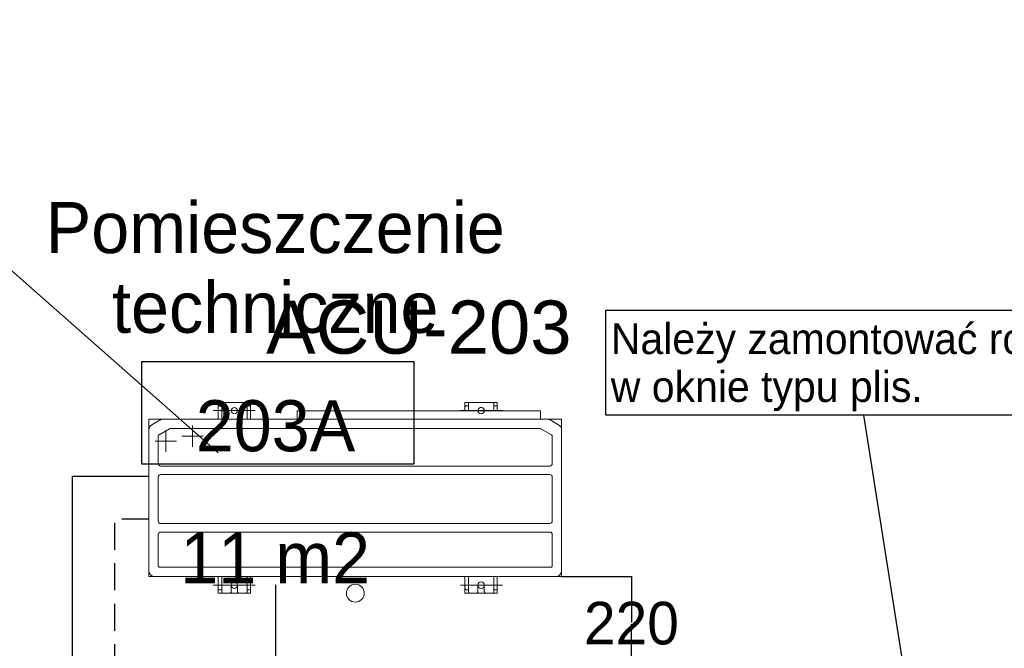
# Model space of a CAD drawing. Header units: centimetres. Extents: x -1062 to 5388, y 1642 to 2943.
# Tile 87 of 90: x 4609 to 4840, y 2780 to 2928. Entities that reach past the tile are written whole.
import ezdxf

# ---------------------------------------------------------------- set-up
doc = ezdxf.new("R2010")
doc.units = ezdxf.units.CM
doc.linetypes.add('HIDDEN', pattern=[9.525, 6.35, -3.175])
doc.layers.add('M-EQPM-NEW', color=220, linetype='Continuous', lineweight=35)
doc.layers.add('M-TEXT-n', color=5, linetype='Continuous', lineweight=9)
doc.layers.add('M-FREON-GAS-NEW', color=240, linetype='HIDDEN', lineweight=25, true_color=0xff003f)
for name, color, linetype in [('M-FREON-LIQUID-NEW', 150, 'Continuous'), ('M-LDR', 5, 'Continuous'), ('M-XREF', 252, 'Continuous'), ('XREF$0$Notatki tekstowe', 8, 'Continuous'), ('XREF$0$Notatki tekstowe-1', 8, 'Continuous'), ('XREF$0$Oznaczenia pomieszczeń', 8, 'Continuous'), ('XREF$0$Oznaczenia pomieszczeń-1', 8, 'Continuous')]:
    doc.layers.add(name, color=color, linetype=linetype)
doc.styles.add('Arial', font='txt', dxfattribs={"height": 147.52994})
doc.styles.add('XREF$0$Arial', font='txt', dxfattribs={"height": 7.2})
doc.styles.add('XREF$0$Arial_1', font='txt', dxfattribs={"height": 12})

# ---------------------------------------------------------------- blocks, each defined once
blk = doc.blocks.new('XREF$0$M_Oznaczenie pomieszczenia - Oznaczenie pomieszczenia z powierzchnią-55349-Aranżacja_01')
at = {"layer": 'XREF$0$Oznaczenia pomieszczeń'}
for p, q in [((-0.8, 0.3), (-0.8, -0.3)), ((-0.8, 0.3), (0.8, 0.3)), ((0.8, 0.3), (0.8, -0.3)), ((-0.8, -0.3), (0.8, -0.3))]:
    blk.add_line(p, q, dxfattribs=at)
blk = doc.blocks.new('XREF')
at = {"layer": 'XREF$0$Notatki tekstowe'}
blk.add_line((-178.1, 2742.21), (-192.69, 2835.03), dxfattribs=at)
at = {"layer": 'XREF$0$Notatki tekstowe', "flags": 128}
blk.add_lwpolyline([(-253.37, 2859.67), (-132, 2859.67), (-132, 2835.03), (-253.37, 2835.03)], close=True, dxfattribs=at)
at = {"layer": 'XREF$0$Oznaczenia pomieszczeń'}
blk.add_line((-330.92, 2663.68), (-330.92, 2795.15), dxfattribs=at)
at = {"layer": 'XREF$0$Oznaczenia pomieszczeń', "xscale": 39.99999999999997, "yscale": 39.99999999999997, "zscale": 39.99999999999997}
blk.add_blockref('XREF$0$M_Oznaczenie pomieszczenia - Oznaczenie pomieszczenia z powierzchnią-55349-Aranżacja_01', (-330.5, 2835.61), dxfattribs=at)
at = {"layer": 'XREF$0$Notatki tekstowe-1', "insert": (-252.17, 2856.56), "char_height": 7.2, "width": 119.08, "attachment_point": 1, "line_spacing_factor": 0.936439, "style": 'XREF$0$Arial'}
blk.add_mtext('\\pxt7.05556,14.11111,21.16667,28.22222,35.27778,42.33333,49.38889,56.44444,63.5,70.55556,77.61111,84.66667,91.72222,98.77778,105.83333,112.88889,119.94444,127,134.05556,141.11111,148.16667,155.22222,162.27778,169.33333,176.38889,183.44444,190.5,197.55556,204.61111,211.66667,218.72222,225.77778;{Należy zamontować roletę w oknie typu plis.}', dxfattribs=at)
at = {"layer": 'XREF$0$Oznaczenia pomieszczeń-1', "char_height": 12, "line_spacing_factor": 0.936439, "style": 'XREF$0$Arial_1'}
for s, insert, width, attachment_point in [('\\pxqc,t4.23333,8.46667,12.7,16.93333,21.16667,25.4,29.63333,33.86667,38.1,42.33333,46.56667,50.8,55.03333,59.26667,63.5,67.73333,71.96667,76.2,80.43333,84.66667,88.9,93.13333,97.36667,101.6,105.83333,110.06667,114.3,118.53333,122.76667,127,131.23333,135.46667;{Pomieszczenie\\Ptechniczne}', (-331.04, 2854.18), 114.56, 8), ('\\pxqc,t4.23333,8.46667,12.7,16.93333,21.16667,25.4,29.63333,33.86667,38.1,42.33333,46.56667,50.8,55.03333,59.26667,63.5,67.73333,71.96667,76.2,80.43333,84.66667,88.9,93.13333,97.36667,101.6,105.83333,110.06667,114.3,118.53333,122.76667,127,131.23333,135.46667;203A', (-330.98, 2832.44), 9.8, 5), ('\\pxqc,t4.23333,8.46667,12.7,16.93333,21.16667,25.4,29.63333,33.86667,38.1,42.33333,46.56667,50.8,55.03333,59.26667,63.5,67.73333,71.96667,76.2,80.43333,84.66667,88.9,93.13333,97.36667,101.6,105.83333,110.06667,114.3,118.53333,122.76667,127,131.23333,135.46667;11 m2', (-331.06, 2801.51), 44.2, 5)]:
    blk.add_mtext(s, dxfattribs=dict(at, insert=insert, width=width, attachment_point=attachment_point))

msp = doc.modelspace()

# ---------------------------------------------------------------- linework, layer by layer
at = {"layer": 'M-EQPM-NEW', "lineweight": 15}
for p, q in [((4655.55, 2837.98), (4655.55, 2834.06)), ((4663.15, 2837.98), (4655.55, 2837.98)), ((4655.55, 2837.98), (4655.55, 2834.06)), ((4663.15, 2837.98), (4655.55, 2837.98)), ((4655.55, 2837.98), (4655.55, 2834.06)), ((4663.15, 2837.98), (4655.55, 2837.98)), ((4655.55, 2837.98), (4655.55, 2834.06)), ((4663.15, 2837.98), (4655.55, 2837.98)), ((4655.85, 2837.18), (4656.37, 2837.18)), ((4655.85, 2837.18), (4656.37, 2837.18)), ((4655.85, 2837.18), (4656.37, 2837.18)), ((4655.85, 2837.18), (4656.37, 2837.18)), ((4656.37, 2834.06), (4656.37, 2837.68)), ((4656.37, 2834.06), (4656.37, 2837.68)), ((4656.37, 2834.06), (4656.37, 2837.68)), ((4656.37, 2834.06), (4656.37, 2837.68)), ((4662.03, 2837.98), (4656.67, 2837.98)), ((4662.03, 2837.98), (4656.67, 2837.98)), ((4662.03, 2837.98), (4656.67, 2837.98)), ((4662.03, 2837.98), (4656.67, 2837.98)), ((4662.33, 2837.68), (4662.33, 2834.06)), ((4662.33, 2837.68), (4662.33, 2834.06)), ((4662.33, 2837.68), (4662.33, 2834.06)), ((4662.33, 2837.68), (4662.33, 2834.06)), ((4662.33, 2837.18), (4662.85, 2837.18)), ((4662.33, 2837.18), (4662.85, 2837.18)), ((4662.33, 2837.18), (4662.85, 2837.18)), ((4662.33, 2837.18), (4662.85, 2837.18)), ((4663.15, 2834.12), (4663.15, 2837.98)), ((4663.15, 2834.12), (4663.15, 2837.98)), ((4663.15, 2834.12), (4663.15, 2837.98)), ((4663.15, 2834.12), (4663.15, 2837.98)), ((4713.55, 2837.98), (4713.55, 2836.05)), ((4721.15, 2837.98), (4713.55, 2837.98)), ((4713.55, 2837.98), (4713.55, 2836.05)), ((4721.15, 2837.98), (4713.55, 2837.98)), ((4713.55, 2837.98), (4713.55, 2836.05)), ((4721.15, 2837.98), (4713.55, 2837.98)), ((4713.55, 2837.98), (4713.55, 2836.05)), ((4721.15, 2837.98), (4713.55, 2837.98)), ((4713.85, 2837.18), (4714.37, 2837.18)), ((4713.85, 2837.18), (4714.37, 2837.18)), ((4713.85, 2837.18), (4714.37, 2837.18)), ((4713.85, 2837.18), (4714.37, 2837.18)), ((4714.37, 2836.05), (4714.37, 2837.68)), ((4714.37, 2836.05), (4714.37, 2837.68)), ((4714.37, 2836.05), (4714.37, 2837.68)), ((4714.37, 2836.05), (4714.37, 2837.68)), ((4720.03, 2837.98), (4714.67, 2837.98)), ((4720.03, 2837.98), (4714.67, 2837.98)), ((4720.03, 2837.98), (4714.67, 2837.98)), ((4720.03, 2837.98), (4714.67, 2837.98)), ((4720.33, 2837.68), (4720.33, 2836.05)), ((4720.33, 2837.68), (4720.33, 2836.05)), ((4720.33, 2837.68), (4720.33, 2836.05)), ((4720.33, 2837.68), (4720.33, 2836.05)), ((4720.33, 2837.18), (4720.85, 2837.18)), ((4720.33, 2837.18), (4720.85, 2837.18)), ((4720.33, 2837.18), (4720.85, 2837.18)), ((4720.33, 2837.18), (4720.85, 2837.18)), ((4721.15, 2836.05), (4721.15, 2837.98)), ((4721.15, 2836.05), (4721.15, 2837.98)), ((4721.15, 2836.05), (4721.15, 2837.98)), ((4721.15, 2836.05), (4721.15, 2837.98)), ((4654.35, 2836.08), (4664.2, 2836.08)), ((4654.35, 2836.08), (4664.2, 2836.08)), ((4654.35, 2836.08), (4664.21, 2836.08)), ((4654.35, 2836.08), (4664.21, 2836.08)), ((4655.55, 2836.88), (4655.55, 2834.06)), ((4655.55, 2836.88), (4655.55, 2834.06)), ((4655.55, 2836.88), (4655.55, 2834.06)), ((4655.55, 2836.88), (4655.55, 2834.06)), ((4663.15, 2834.12), (4663.15, 2836.88)), ((4663.15, 2834.12), (4663.15, 2836.88)), ((4663.15, 2834.12), (4663.15, 2836.88)), ((4663.15, 2834.12), (4663.15, 2836.88)), ((4731.3, 2836.05), (4674.1, 2836.05)), ((4674.1, 2834.06), (4674.1, 2836.05)), ((4731.3, 2836.05), (4674.1, 2836.05)), ((4674.1, 2834.06), (4674.1, 2836.05)), ((4731.3, 2836.05), (4674.1, 2836.05)), ((4674.1, 2834.06), (4674.1, 2836.05)), ((4731.3, 2836.05), (4674.1, 2836.05)), ((4674.1, 2834.06), (4674.1, 2836.05)), ((4731.3, 2836.05), (4674.1, 2836.05)), ((4674.1, 2834.06), (4674.1, 2836.05)), ((4731.3, 2836.05), (4674.1, 2836.05)), ((4674.1, 2834.06), (4674.1, 2836.05)), ((4731.3, 2836.05), (4674.1, 2836.05)), ((4674.1, 2834.06), (4674.1, 2836.05)), ((4731.3, 2836.05), (4674.1, 2836.05)), ((4674.1, 2834.06), (4674.1, 2836.05)), ((4712.5, 2836.08), (4722.35, 2836.08)), ((4712.5, 2836.08), (4722.35, 2836.08)), ((4712.5, 2836.08), (4722.35, 2836.08)), ((4712.5, 2836.08), (4722.35, 2836.08)), ((4713.55, 2836.88), (4713.55, 2836.05)), ((4713.55, 2836.88), (4713.55, 2836.05)), ((4713.55, 2836.88), (4713.55, 2836.05)), ((4713.55, 2836.88), (4713.55, 2836.05)), ((4721.15, 2836.05), (4721.15, 2836.88)), ((4721.15, 2836.05), (4721.15, 2836.88)), ((4721.15, 2836.05), (4721.15, 2836.88)), ((4721.15, 2836.05), (4721.15, 2836.88)), ((4731.3, 2834.06), (4731.3, 2836.05)), ((4731.3, 2834.06), (4731.3, 2836.05)), ((4731.3, 2834.06), (4731.3, 2836.05)), ((4731.3, 2834.06), (4731.3, 2836.05)), ((4731.3, 2834.06), (4731.3, 2836.05)), ((4731.3, 2834.06), (4731.3, 2836.05)), ((4731.3, 2834.06), (4731.3, 2836.05)), ((4731.3, 2834.06), (4731.3, 2836.05)), ((4674.1, 2834.06), (4639.24, 2834.05)), ((4674.1, 2834.06), (4639.24, 2834.05)), ((4674.1, 2834.06), (4639.24, 2834.06)), ((4639.24, 2834.06), (4639.24, 2797.1)), ((4674.1, 2834.06), (4639.24, 2834.06)), ((4639.24, 2834.06), (4639.24, 2797.1)), ((4639.24, 2834.05), (4639.24, 2797.09)), ((4639.24, 2834.05), (4639.24, 2797.09)), ((4641.92, 2833.88), (4639.94, 2832.75)), ((4641.92, 2833.88), (4639.94, 2832.75)), ((4641.93, 2833.88), (4639.94, 2832.76)), ((4641.93, 2833.88), (4639.94, 2832.76)), ((4732.9, 2834.06), (4642.6, 2834.05)), ((4732.9, 2834.06), (4642.6, 2834.05)), ((4732.9, 2834.06), (4642.61, 2834.06)), ((4732.9, 2834.06), (4642.61, 2834.06)), ((4649.49, 2827.57), (4649.49, 2832.57)), ((4649.49, 2827.57), (4649.49, 2832.57)), ((4649.5, 2827.57), (4649.5, 2832.57)), ((4649.5, 2827.57), (4649.5, 2832.57)), ((4736.26, 2834.06), (4731.3, 2834.06)), ((4736.26, 2834.06), (4731.3, 2834.06)), ((4736.26, 2834.06), (4731.3, 2834.06)), ((4736.26, 2834.06), (4731.3, 2834.06)), ((4735.56, 2832.76), (4733.58, 2833.89)), ((4735.56, 2832.76), (4733.58, 2833.89)), ((4735.56, 2832.75), (4733.58, 2833.88)), ((4735.56, 2832.75), (4733.58, 2833.88)), ((4736.26, 2797.1), (4736.26, 2834.06)), ((4736.26, 2797.1), (4736.26, 2834.06)), ((4736.26, 2797.1), (4736.26, 2834.06)), ((4736.26, 2797.1), (4736.26, 2834.06)), ((4639.24, 2831.56), (4639.24, 2798.48)), ((4639.24, 2831.56), (4639.24, 2798.48)), ((4639.24, 2831.55), (4639.24, 2798.47)), ((4639.24, 2831.55), (4639.24, 2798.47)), ((4641.44, 2830.11), (4641.45, 2830.16)), ((4641.44, 2830.11), (4641.45, 2830.16)), ((4641.45, 2830.16), (4641.47, 2830.21)), ((4641.45, 2830.16), (4641.47, 2830.21)), ((4641.45, 2830.12), (4641.46, 2830.17)), ((4641.45, 2830.12), (4641.46, 2830.17)), ((4641.46, 2830.17), (4641.47, 2830.21)), ((4641.46, 2830.17), (4641.47, 2830.21)), ((4641.47, 2830.21), (4641.5, 2830.26)), ((4641.47, 2830.21), (4641.5, 2830.26)), ((4641.47, 2830.21), (4641.49, 2830.25)), ((4641.47, 2830.21), (4641.49, 2830.25)), ((4641.49, 2830.25), (4641.52, 2830.29)), ((4641.49, 2830.25), (4641.52, 2830.29)), ((4641.5, 2830.26), (4641.52, 2830.3)), ((4641.5, 2830.26), (4641.52, 2830.3)), ((4641.52, 2830.3), (4641.56, 2830.34)), ((4641.52, 2830.3), (4641.56, 2830.34)), ((4641.52, 2830.29), (4641.55, 2830.33)), ((4641.52, 2830.29), (4641.55, 2830.33)), ((4641.55, 2830.33), (4641.59, 2830.36)), ((4641.55, 2830.33), (4641.59, 2830.36)), ((4641.56, 2830.34), (4641.6, 2830.37)), ((4641.56, 2830.34), (4641.6, 2830.37)), ((4641.59, 2830.36), (4641.63, 2830.39)), ((4641.59, 2830.36), (4641.63, 2830.39)), ((4641.6, 2830.37), (4641.64, 2830.4)), ((4641.6, 2830.37), (4641.64, 2830.4)), ((4641.63, 2830.39), (4644.12, 2831.8)), ((4641.63, 2830.39), (4644.12, 2831.8)), ((4641.64, 2830.4), (4644.12, 2831.81)), ((4641.64, 2830.4), (4644.12, 2831.81)), ((4643.22, 2826.44), (4643.22, 2831.44)), ((4643.22, 2826.44), (4643.22, 2831.44)), ((4643.22, 2826.43), (4643.22, 2831.43)), ((4643.22, 2826.43), (4643.22, 2831.43)), ((4644.12, 2831.81), (4644.17, 2831.83)), ((4644.12, 2831.81), (4644.17, 2831.83)), ((4644.12, 2831.8), (4644.17, 2831.82)), ((4644.12, 2831.8), (4644.17, 2831.82)), ((4644.17, 2831.83), (4644.22, 2831.85)), ((4644.17, 2831.83), (4644.22, 2831.85)), ((4644.17, 2831.82), (4644.22, 2831.84)), ((4644.17, 2831.82), (4644.22, 2831.84)), ((4644.22, 2831.85), (4644.27, 2831.86)), ((4644.22, 2831.85), (4644.27, 2831.86)), ((4644.22, 2831.84), (4644.27, 2831.85)), ((4644.22, 2831.84), (4644.27, 2831.85)), ((4644.27, 2831.86), (4644.33, 2831.86)), ((4644.27, 2831.86), (4644.33, 2831.86)), ((4644.27, 2831.85), (4644.32, 2831.85)), ((4644.27, 2831.85), (4644.32, 2831.85)), ((4644.32, 2831.85), (4731.17, 2831.86)), ((4644.32, 2831.85), (4731.17, 2831.86)), ((4644.33, 2831.86), (4731.18, 2831.86)), ((4644.33, 2831.86), (4731.18, 2831.86)), ((4731.17, 2831.86), (4731.23, 2831.85)), ((4731.17, 2831.86), (4731.23, 2831.85)), ((4731.18, 2831.86), (4731.23, 2831.86)), ((4731.18, 2831.86), (4731.23, 2831.86)), ((4731.23, 2831.86), (4731.28, 2831.85)), ((4731.23, 2831.86), (4731.28, 2831.85)), ((4731.23, 2831.85), (4731.28, 2831.84)), ((4731.23, 2831.85), (4731.28, 2831.84)), ((4731.28, 2831.85), (4731.33, 2831.83)), ((4731.28, 2831.85), (4731.33, 2831.83)), ((4731.28, 2831.84), (4731.33, 2831.83)), ((4731.28, 2831.84), (4731.33, 2831.83)), ((4731.33, 2831.83), (4731.38, 2831.8)), ((4731.33, 2831.83), (4731.38, 2831.8)), ((4731.33, 2831.83), (4731.38, 2831.81)), ((4731.33, 2831.83), (4731.38, 2831.81)), ((4731.38, 2831.81), (4733.87, 2830.4)), ((4731.38, 2831.81), (4733.87, 2830.4)), ((4731.38, 2831.8), (4733.86, 2830.39)), ((4731.38, 2831.8), (4733.86, 2830.39)), ((4733.86, 2830.39), (4733.91, 2830.37)), ((4733.86, 2830.39), (4733.91, 2830.37)), ((4733.87, 2830.4), (4733.91, 2830.37)), ((4733.87, 2830.4), (4733.91, 2830.37)), ((4733.91, 2830.37), (4733.95, 2830.33)), ((4733.91, 2830.37), (4733.95, 2830.33)), ((4733.91, 2830.37), (4733.95, 2830.34)), ((4733.91, 2830.37), (4733.95, 2830.34)), ((4733.95, 2830.34), (4733.98, 2830.3)), ((4733.95, 2830.34), (4733.98, 2830.3)), ((4733.95, 2830.33), (4733.98, 2830.3)), ((4733.95, 2830.33), (4733.98, 2830.3)), ((4733.98, 2830.3), (4734.01, 2830.25)), ((4733.98, 2830.3), (4734.01, 2830.25)), ((4733.98, 2830.3), (4734.01, 2830.26)), ((4733.98, 2830.3), (4734.01, 2830.26)), ((4734.01, 2830.26), (4734.03, 2830.22)), ((4734.01, 2830.26), (4734.03, 2830.22)), ((4734.01, 2830.25), (4734.03, 2830.21)), ((4734.01, 2830.25), (4734.03, 2830.21)), ((4734.03, 2830.22), (4734.05, 2830.17)), ((4734.03, 2830.22), (4734.05, 2830.17)), ((4734.03, 2830.21), (4734.05, 2830.16)), ((4734.03, 2830.21), (4734.05, 2830.16)), ((4734.05, 2830.17), (4734.06, 2830.12)), ((4734.05, 2830.17), (4734.06, 2830.12)), ((4734.05, 2830.16), (4734.06, 2830.11)), ((4734.05, 2830.16), (4734.06, 2830.11)), ((4736.26, 2798.48), (4736.26, 2831.56)), ((4736.26, 2798.48), (4736.26, 2831.56)), ((4736.26, 2798.48), (4736.26, 2831.55)), ((4736.26, 2798.48), (4736.26, 2831.55)), ((4640.72, 2828.94), (4645.72, 2828.94)), ((4640.72, 2828.94), (4645.72, 2828.94)), ((4640.72, 2828.93), (4645.72, 2828.93)), ((4640.72, 2828.93), (4645.72, 2828.93)), ((4641.44, 2830.07), (4641.45, 2830.12)), ((4641.44, 2830.07), (4641.45, 2830.12)), ((4641.44, 2830.06), (4641.44, 2830.11)), ((4641.44, 2830.06), (4641.44, 2830.11)), ((4641.44, 2823.66), (4641.44, 2830.07)), ((4641.44, 2823.66), (4641.44, 2830.07)), ((4641.44, 2823.65), (4641.44, 2830.06)), ((4641.44, 2823.65), (4641.44, 2830.06)), ((4646.99, 2830.06), (4651.99, 2830.06)), ((4646.99, 2830.06), (4651.99, 2830.06)), ((4647, 2830.07), (4652, 2830.07)), ((4647, 2830.07), (4652, 2830.07)), ((4734.06, 2830.12), (4734.06, 2830.07)), ((4734.06, 2830.12), (4734.06, 2830.07)), ((4734.06, 2830.11), (4734.06, 2830.06)), ((4734.06, 2830.11), (4734.06, 2830.06)), ((4734.06, 2830.07), (4734.06, 2823.66)), ((4734.06, 2830.07), (4734.06, 2823.66)), ((4734.06, 2830.06), (4734.06, 2823.66)), ((4734.06, 2830.06), (4734.06, 2823.66)), ((4642.04, 2823.05), (4733.46, 2823.06)), ((4642.04, 2823.05), (4733.46, 2823.06)), ((4642.04, 2823.06), (4733.46, 2823.06)), ((4642.04, 2823.06), (4733.46, 2823.06)), ((4642.04, 2821.05), (4733.46, 2821.06)), ((4642.04, 2821.05), (4733.46, 2821.06)), ((4642.04, 2821.06), (4733.46, 2821.06)), ((4642.04, 2821.06), (4733.46, 2821.06)), ((4641.44, 2810.16), (4641.44, 2820.46)), ((4641.44, 2810.16), (4641.44, 2820.46)), ((4641.44, 2810.15), (4641.44, 2820.45)), ((4641.44, 2810.15), (4641.44, 2820.45)), ((4734.06, 2820.46), (4734.06, 2810.16)), ((4734.06, 2820.46), (4734.06, 2810.16)), ((4734.06, 2820.46), (4734.06, 2810.16)), ((4734.06, 2820.46), (4734.06, 2810.16)), ((4642.04, 2809.55), (4733.46, 2809.56)), ((4642.04, 2809.55), (4733.46, 2809.56)), ((4642.04, 2809.56), (4733.46, 2809.56)), ((4642.04, 2809.56), (4733.46, 2809.56)), ((4642.04, 2807.55), (4733.46, 2807.56)), ((4642.04, 2807.55), (4733.46, 2807.56)), ((4642.04, 2807.56), (4733.46, 2807.56)), ((4642.04, 2807.56), (4733.46, 2807.56)), ((4641.44, 2799.65), (4641.44, 2806.96)), ((4641.44, 2799.65), (4641.44, 2806.96)), ((4641.44, 2799.64), (4641.44, 2806.95)), ((4641.44, 2799.64), (4641.44, 2806.95)), ((4734.06, 2806.96), (4734.06, 2799.64)), ((4734.06, 2806.96), (4734.06, 2799.64)), ((4734.06, 2806.96), (4734.06, 2799.65)), ((4734.06, 2806.96), (4734.06, 2799.65)), ((4641.45, 2799.6), (4641.44, 2799.65)), ((4641.45, 2799.6), (4641.44, 2799.65)), ((4641.44, 2799.59), (4641.44, 2799.64)), ((4641.44, 2799.59), (4641.44, 2799.64)), ((4641.45, 2799.55), (4641.44, 2799.59)), ((4641.45, 2799.55), (4641.44, 2799.59)), ((4641.46, 2799.55), (4641.45, 2799.6)), ((4641.46, 2799.55), (4641.45, 2799.6)), ((4641.47, 2799.5), (4641.45, 2799.55)), ((4641.47, 2799.5), (4641.45, 2799.55)), ((4641.47, 2799.51), (4641.46, 2799.55)), ((4641.47, 2799.51), (4641.46, 2799.55)), ((4641.49, 2799.47), (4641.47, 2799.51)), ((4641.49, 2799.47), (4641.47, 2799.51)), ((4641.49, 2799.46), (4641.47, 2799.5)), ((4641.49, 2799.46), (4641.47, 2799.5)), ((4641.51, 2799.43), (4641.49, 2799.47)), ((4641.51, 2799.43), (4641.49, 2799.47)), ((4641.51, 2799.43), (4641.49, 2799.46)), ((4641.51, 2799.43), (4641.49, 2799.46)), ((4641.54, 2799.39), (4641.51, 2799.43)), ((4641.54, 2799.39), (4641.51, 2799.43)), ((4641.54, 2799.4), (4641.51, 2799.43)), ((4641.54, 2799.4), (4641.51, 2799.43)), ((4641.58, 2799.37), (4641.54, 2799.4)), ((4641.58, 2799.37), (4641.54, 2799.4)), ((4641.57, 2799.36), (4641.54, 2799.39)), ((4641.57, 2799.36), (4641.54, 2799.39)), ((4641.61, 2799.34), (4641.57, 2799.36)), ((4641.61, 2799.34), (4641.57, 2799.36)), ((4641.61, 2799.35), (4641.58, 2799.37)), ((4641.61, 2799.35), (4641.58, 2799.37)), ((4641.65, 2799.33), (4641.61, 2799.35)), ((4641.65, 2799.33), (4641.61, 2799.35)), ((4641.65, 2799.32), (4641.61, 2799.34)), ((4641.65, 2799.32), (4641.61, 2799.34)), ((4641.69, 2799.31), (4641.65, 2799.33)), ((4641.69, 2799.31), (4641.65, 2799.33)), ((4641.69, 2799.31), (4641.65, 2799.32)), ((4641.69, 2799.31), (4641.65, 2799.32)), ((4641.74, 2799.3), (4641.69, 2799.31)), ((4641.74, 2799.3), (4641.69, 2799.31)), ((4641.74, 2799.31), (4641.69, 2799.31)), ((4641.74, 2799.31), (4641.69, 2799.31)), ((4641.79, 2799.3), (4641.74, 2799.31)), ((4641.79, 2799.3), (4641.74, 2799.31)), ((4641.78, 2799.29), (4641.74, 2799.3)), ((4641.78, 2799.29), (4641.74, 2799.3)), ((4733.72, 2799.3), (4641.78, 2799.29)), ((4733.72, 2799.3), (4641.78, 2799.29)), ((4733.72, 2799.3), (4641.79, 2799.3)), ((4733.72, 2799.3), (4641.79, 2799.3)), ((4733.77, 2799.31), (4733.72, 2799.3)), ((4733.77, 2799.31), (4733.72, 2799.3)), ((4733.76, 2799.3), (4733.72, 2799.3)), ((4733.76, 2799.3), (4733.72, 2799.3)), ((4733.81, 2799.31), (4733.76, 2799.3)), ((4733.81, 2799.31), (4733.76, 2799.3)), ((4733.81, 2799.32), (4733.77, 2799.31)), ((4733.81, 2799.32), (4733.77, 2799.31)), ((4733.86, 2799.33), (4733.81, 2799.32)), ((4733.86, 2799.33), (4733.81, 2799.32)), ((4733.85, 2799.32), (4733.81, 2799.31)), ((4733.85, 2799.32), (4733.81, 2799.31)), ((4733.89, 2799.34), (4733.85, 2799.32)), ((4733.89, 2799.34), (4733.85, 2799.32)), ((4733.9, 2799.35), (4733.86, 2799.33)), ((4733.9, 2799.35), (4733.86, 2799.33)), ((4733.93, 2799.37), (4733.89, 2799.34)), ((4733.93, 2799.37), (4733.89, 2799.34)), ((4733.93, 2799.37), (4733.9, 2799.35)), ((4733.93, 2799.37), (4733.9, 2799.35)), ((4733.96, 2799.4), (4733.93, 2799.37)), ((4733.96, 2799.4), (4733.93, 2799.37)), ((4733.96, 2799.4), (4733.93, 2799.37)), ((4733.96, 2799.4), (4733.93, 2799.37)), ((4733.99, 2799.44), (4733.96, 2799.4)), ((4733.99, 2799.44), (4733.96, 2799.4)), ((4733.99, 2799.43), (4733.96, 2799.4)), ((4733.99, 2799.43), (4733.96, 2799.4)), ((4734.02, 2799.47), (4733.99, 2799.44)), ((4734.02, 2799.47), (4733.99, 2799.44)), ((4734.01, 2799.46), (4733.99, 2799.43)), ((4734.01, 2799.46), (4733.99, 2799.43)), ((4734.03, 2799.5), (4734.01, 2799.46)), ((4734.03, 2799.5), (4734.01, 2799.46)), ((4734.04, 2799.51), (4734.02, 2799.47)), ((4734.04, 2799.51), (4734.02, 2799.47)), ((4734.05, 2799.55), (4734.03, 2799.5)), ((4734.05, 2799.55), (4734.03, 2799.5)), ((4734.05, 2799.56), (4734.04, 2799.51)), ((4734.05, 2799.56), (4734.04, 2799.51)), ((4734.06, 2799.6), (4734.05, 2799.56)), ((4734.06, 2799.6), (4734.05, 2799.56)), ((4734.06, 2799.59), (4734.05, 2799.55)), ((4734.06, 2799.59), (4734.05, 2799.55)), ((4734.06, 2799.65), (4734.06, 2799.6)), ((4734.06, 2799.65), (4734.06, 2799.6)), ((4734.06, 2799.64), (4734.06, 2799.59)), ((4734.06, 2799.64), (4734.06, 2799.59)), ((4639.24, 2797.09), (4736.26, 2797.1)), ((4639.24, 2797.09), (4736.26, 2797.1)), ((4639.24, 2797.1), (4736.26, 2797.1)), ((4639.24, 2797.1), (4736.26, 2797.1)), ((4640.62, 2797.09), (4734.88, 2797.1)), ((4640.62, 2797.09), (4734.88, 2797.1)), ((4640.62, 2797.1), (4734.88, 2797.1)), ((4640.62, 2797.1), (4734.88, 2797.1)), ((4655.55, 2797.1), (4655.55, 2794.28)), ((4655.55, 2797.1), (4655.55, 2793.18)), ((4655.55, 2797.1), (4655.55, 2794.28)), ((4655.55, 2797.1), (4655.55, 2793.18)), ((4655.55, 2797.1), (4655.55, 2794.28)), ((4655.55, 2797.1), (4655.55, 2793.18)), ((4655.55, 2797.1), (4655.55, 2794.28)), ((4655.55, 2797.1), (4655.55, 2793.18)), ((4656.37, 2793.48), (4656.37, 2797.1)), ((4656.37, 2793.48), (4656.37, 2797.1)), ((4656.37, 2793.48), (4656.37, 2797.1)), ((4656.37, 2793.48), (4656.37, 2797.1)), ((4662.33, 2793.48), (4662.33, 2797.1)), ((4662.33, 2793.48), (4662.33, 2797.1)), ((4662.33, 2793.48), (4662.33, 2797.1)), ((4662.33, 2793.48), (4662.33, 2797.1)), ((4663.15, 2794.28), (4663.15, 2797.1)), ((4663.15, 2793.18), (4663.15, 2797.1)), ((4663.15, 2794.28), (4663.15, 2797.1)), ((4663.15, 2793.18), (4663.15, 2797.1)), ((4663.15, 2794.28), (4663.15, 2797.1)), ((4663.15, 2793.18), (4663.15, 2797.1)), ((4663.15, 2794.28), (4663.15, 2797.1)), ((4663.15, 2793.18), (4663.15, 2797.1)), ((4713.55, 2797.1), (4713.55, 2794.28)), ((4713.55, 2797.1), (4713.55, 2793.18)), ((4713.55, 2797.1), (4713.55, 2794.28)), ((4713.55, 2797.1), (4713.55, 2793.18)), ((4713.55, 2797.1), (4713.55, 2794.28)), ((4713.55, 2797.1), (4713.55, 2793.18)), ((4713.55, 2797.1), (4713.55, 2794.28)), ((4713.55, 2797.1), (4713.55, 2793.18)), ((4714.37, 2793.48), (4714.37, 2797.1)), ((4714.37, 2793.48), (4714.37, 2797.1)), ((4714.37, 2793.48), (4714.37, 2797.1)), ((4714.37, 2793.48), (4714.37, 2797.1)), ((4720.33, 2793.48), (4720.33, 2797.1)), ((4720.33, 2793.48), (4720.33, 2797.1)), ((4720.33, 2793.48), (4720.33, 2797.1)), ((4720.33, 2793.48), (4720.33, 2797.1)), ((4721.15, 2794.28), (4721.15, 2797.1)), ((4721.15, 2793.18), (4721.15, 2797.1)), ((4721.15, 2794.28), (4721.15, 2797.1)), ((4721.15, 2793.18), (4721.15, 2797.1)), ((4721.15, 2794.28), (4721.15, 2797.1)), ((4721.15, 2793.18), (4721.15, 2797.1)), ((4721.15, 2794.28), (4721.15, 2797.1)), ((4721.15, 2793.18), (4721.15, 2797.1)), ((4664.2, 2795.08), (4654.35, 2795.08)), ((4664.2, 2795.08), (4654.35, 2795.08)), ((4664.21, 2795.08), (4654.36, 2795.08)), ((4664.21, 2795.08), (4654.36, 2795.08)), ((4663.15, 2793.18), (4655.55, 2793.18)), ((4663.15, 2793.18), (4655.55, 2793.18)), ((4663.15, 2793.18), (4655.55, 2793.18)), ((4663.15, 2793.18), (4655.55, 2793.18)), ((4655.85, 2793.98), (4656.37, 2793.98)), ((4655.85, 2793.98), (4656.37, 2793.98)), ((4655.85, 2793.98), (4656.37, 2793.98)), ((4655.85, 2793.98), (4656.37, 2793.98)), ((4658.2, 2793.18), (4656.67, 2793.18)), ((4658.2, 2793.18), (4656.67, 2793.18)), ((4658.2, 2793.18), (4656.67, 2793.18)), ((4658.2, 2793.18), (4656.67, 2793.18)), ((4658.27, 2793.19), (4658.2, 2793.18)), ((4658.27, 2793.19), (4658.2, 2793.18)), ((4658.26, 2793.18), (4658.2, 2793.18)), ((4658.26, 2793.18), (4658.2, 2793.18)), ((4658.32, 2793.19), (4658.26, 2793.18)), ((4658.32, 2793.19), (4658.26, 2793.18)), ((4658.33, 2793.2), (4658.27, 2793.19)), ((4658.33, 2793.2), (4658.27, 2793.19)), ((4658.38, 2793.22), (4658.32, 2793.19)), ((4658.38, 2793.22), (4658.32, 2793.19)), ((4658.39, 2793.23), (4658.33, 2793.2)), ((4658.39, 2793.23), (4658.33, 2793.2)), ((4658.44, 2793.25), (4658.38, 2793.22)), ((4658.44, 2793.25), (4658.38, 2793.22)), ((4658.44, 2793.26), (4658.39, 2793.23)), ((4658.44, 2793.26), (4658.39, 2793.23)), ((4658.49, 2793.3), (4658.44, 2793.26)), ((4658.49, 2793.3), (4658.44, 2793.26)), ((4658.48, 2793.29), (4658.44, 2793.25)), ((4658.48, 2793.29), (4658.44, 2793.25)), ((4658.52, 2793.34), (4658.48, 2793.29)), ((4658.52, 2793.34), (4658.48, 2793.29)), ((4658.53, 2793.35), (4658.49, 2793.3)), ((4658.53, 2793.35), (4658.49, 2793.3)), ((4658.56, 2793.39), (4658.52, 2793.34)), ((4658.56, 2793.39), (4658.52, 2793.34)), ((4658.56, 2793.4), (4658.53, 2793.35)), ((4658.56, 2793.4), (4658.53, 2793.35)), ((4658.58, 2793.46), (4658.56, 2793.4)), ((4658.58, 2793.46), (4658.56, 2793.4)), ((4658.58, 2793.45), (4658.56, 2793.39)), ((4658.58, 2793.45), (4658.56, 2793.39)), ((4658.6, 2793.52), (4658.58, 2793.46)), ((4658.6, 2793.52), (4658.58, 2793.46)), ((4658.6, 2793.51), (4658.58, 2793.45)), ((4658.6, 2793.51), (4658.58, 2793.45)), ((4658.6, 2793.57), (4658.6, 2795.08)), ((4658.6, 2793.57), (4658.6, 2795.08)), ((4658.6, 2793.58), (4658.6, 2795.08)), ((4658.6, 2793.58), (4658.6, 2795.08)), ((4658.6, 2793.58), (4658.6, 2793.52)), ((4658.6, 2793.58), (4658.6, 2793.52)), ((4658.6, 2793.57), (4658.6, 2793.51)), ((4658.6, 2793.57), (4658.6, 2793.51)), ((4660.1, 2793.57), (4660.1, 2795.08)), ((4660.1, 2793.57), (4660.1, 2795.08)), ((4660.1, 2793.58), (4660.1, 2795.08)), ((4660.1, 2793.58), (4660.1, 2795.08)), ((4660.11, 2793.52), (4660.1, 2793.58)), ((4660.11, 2793.52), (4660.1, 2793.58)), ((4660.11, 2793.51), (4660.1, 2793.57)), ((4660.11, 2793.51), (4660.1, 2793.57)), ((4660.12, 2793.46), (4660.11, 2793.52)), ((4660.12, 2793.46), (4660.11, 2793.52)), ((4660.12, 2793.45), (4660.11, 2793.51)), ((4660.12, 2793.45), (4660.11, 2793.51)), ((4660.15, 2793.4), (4660.12, 2793.46)), ((4660.15, 2793.4), (4660.12, 2793.46)), ((4660.14, 2793.39), (4660.12, 2793.45)), ((4660.14, 2793.39), (4660.12, 2793.45)), ((4660.18, 2793.34), (4660.14, 2793.39)), ((4660.18, 2793.34), (4660.14, 2793.39)), ((4660.18, 2793.35), (4660.15, 2793.4)), ((4660.18, 2793.35), (4660.15, 2793.4)), ((4660.22, 2793.3), (4660.18, 2793.35)), ((4660.22, 2793.3), (4660.18, 2793.35)), ((4660.22, 2793.29), (4660.18, 2793.34)), ((4660.22, 2793.29), (4660.18, 2793.34)), ((4660.27, 2793.26), (4660.22, 2793.3)), ((4660.27, 2793.26), (4660.22, 2793.3)), ((4660.26, 2793.25), (4660.22, 2793.29)), ((4660.26, 2793.25), (4660.22, 2793.29)), ((4660.32, 2793.22), (4660.26, 2793.25)), ((4660.32, 2793.22), (4660.26, 2793.25)), ((4660.32, 2793.23), (4660.27, 2793.26)), ((4660.32, 2793.23), (4660.27, 2793.26)), ((4660.38, 2793.2), (4660.32, 2793.23)), ((4660.38, 2793.2), (4660.32, 2793.23)), ((4660.38, 2793.19), (4660.32, 2793.22)), ((4660.38, 2793.19), (4660.32, 2793.22)), ((4660.44, 2793.19), (4660.38, 2793.2)), ((4660.44, 2793.19), (4660.38, 2793.2)), ((4660.44, 2793.18), (4660.38, 2793.19)), ((4660.44, 2793.18), (4660.38, 2793.19)), ((4660.5, 2793.18), (4660.44, 2793.19)), ((4660.5, 2793.18), (4660.44, 2793.19)), ((4660.5, 2793.18), (4660.44, 2793.18)), ((4660.5, 2793.18), (4660.44, 2793.18)), ((4662.03, 2793.18), (4660.5, 2793.18)), ((4662.03, 2793.18), (4660.5, 2793.18)), ((4662.03, 2793.18), (4660.5, 2793.18)), ((4662.03, 2793.18), (4660.5, 2793.18)), ((4662.33, 2793.98), (4662.85, 2793.98)), ((4662.33, 2793.98), (4662.85, 2793.98)), ((4662.33, 2793.98), (4662.85, 2793.98)), ((4662.33, 2793.98), (4662.85, 2793.98)), ((4722.35, 2795.08), (4712.5, 2795.08)), ((4722.35, 2795.08), (4712.5, 2795.08)), ((4722.35, 2795.08), (4712.5, 2795.08)), ((4722.35, 2795.08), (4712.5, 2795.08)), ((4721.15, 2793.18), (4713.55, 2793.18)), ((4721.15, 2793.18), (4713.55, 2793.18)), ((4721.15, 2793.18), (4713.55, 2793.18)), ((4721.15, 2793.18), (4713.55, 2793.18)), ((4713.85, 2793.98), (4714.37, 2793.98)), ((4713.85, 2793.98), (4714.37, 2793.98)), ((4713.85, 2793.98), (4714.37, 2793.98)), ((4713.85, 2793.98), (4714.37, 2793.98)), ((4716.2, 2793.18), (4714.67, 2793.18)), ((4716.2, 2793.18), (4714.67, 2793.18)), ((4716.2, 2793.18), (4714.67, 2793.18)), ((4716.2, 2793.18), (4714.67, 2793.18)), ((4716.27, 2793.19), (4716.2, 2793.18)), ((4716.27, 2793.19), (4716.2, 2793.18)), ((4716.26, 2793.18), (4716.2, 2793.18)), ((4716.26, 2793.18), (4716.2, 2793.18)), ((4716.32, 2793.2), (4716.26, 2793.18)), ((4716.32, 2793.2), (4716.26, 2793.18)), ((4716.33, 2793.2), (4716.27, 2793.19)), ((4716.33, 2793.2), (4716.27, 2793.19)), ((4716.38, 2793.22), (4716.32, 2793.2)), ((4716.38, 2793.22), (4716.32, 2793.2)), ((4716.39, 2793.23), (4716.33, 2793.2)), ((4716.39, 2793.23), (4716.33, 2793.2)), ((4716.44, 2793.25), (4716.38, 2793.22)), ((4716.44, 2793.25), (4716.38, 2793.22)), ((4716.44, 2793.26), (4716.39, 2793.23)), ((4716.44, 2793.26), (4716.39, 2793.23)), ((4716.49, 2793.3), (4716.44, 2793.26)), ((4716.49, 2793.3), (4716.44, 2793.26)), ((4716.48, 2793.29), (4716.44, 2793.25)), ((4716.48, 2793.29), (4716.44, 2793.25)), ((4716.52, 2793.34), (4716.48, 2793.29)), ((4716.52, 2793.34), (4716.48, 2793.29)), ((4716.53, 2793.35), (4716.49, 2793.3)), ((4716.53, 2793.35), (4716.49, 2793.3)), ((4716.56, 2793.39), (4716.52, 2793.34)), ((4716.56, 2793.39), (4716.52, 2793.34)), ((4716.56, 2793.4), (4716.53, 2793.35)), ((4716.56, 2793.4), (4716.53, 2793.35)), ((4716.58, 2793.46), (4716.56, 2793.4)), ((4716.58, 2793.46), (4716.56, 2793.4)), ((4716.58, 2793.45), (4716.56, 2793.39)), ((4716.58, 2793.45), (4716.56, 2793.39)), ((4716.6, 2793.52), (4716.58, 2793.46)), ((4716.6, 2793.52), (4716.58, 2793.46)), ((4716.6, 2793.51), (4716.58, 2793.45)), ((4716.6, 2793.51), (4716.58, 2793.45)), ((4716.6, 2793.58), (4716.6, 2795.08)), ((4716.6, 2793.58), (4716.6, 2795.08)), ((4716.6, 2793.58), (4716.6, 2795.08)), ((4716.6, 2793.58), (4716.6, 2795.08)), ((4716.6, 2793.58), (4716.6, 2793.51)), ((4716.6, 2793.58), (4716.6, 2793.51)), ((4716.6, 2793.58), (4716.6, 2793.52)), ((4716.6, 2793.58), (4716.6, 2793.52)), ((4718.1, 2793.58), (4718.1, 2795.08)), ((4718.1, 2793.58), (4718.1, 2795.08)), ((4718.1, 2793.58), (4718.1, 2795.08)), ((4718.1, 2793.58), (4718.1, 2795.08)), ((4718.11, 2793.51), (4718.1, 2793.58)), ((4718.11, 2793.51), (4718.1, 2793.58)), ((4718.11, 2793.52), (4718.1, 2793.58)), ((4718.11, 2793.52), (4718.1, 2793.58)), ((4718.12, 2793.46), (4718.11, 2793.52)), ((4718.12, 2793.46), (4718.11, 2793.52)), ((4718.12, 2793.45), (4718.11, 2793.51)), ((4718.12, 2793.45), (4718.11, 2793.51)), ((4718.15, 2793.4), (4718.12, 2793.46)), ((4718.15, 2793.4), (4718.12, 2793.46)), ((4718.14, 2793.39), (4718.12, 2793.45)), ((4718.14, 2793.39), (4718.12, 2793.45)), ((4718.18, 2793.34), (4718.14, 2793.39)), ((4718.18, 2793.34), (4718.14, 2793.39)), ((4718.18, 2793.35), (4718.15, 2793.4)), ((4718.18, 2793.35), (4718.15, 2793.4)), ((4718.22, 2793.3), (4718.18, 2793.35)), ((4718.22, 2793.3), (4718.18, 2793.35)), ((4718.22, 2793.29), (4718.18, 2793.34)), ((4718.22, 2793.29), (4718.18, 2793.34)), ((4718.27, 2793.26), (4718.22, 2793.3)), ((4718.27, 2793.26), (4718.22, 2793.3)), ((4718.26, 2793.25), (4718.22, 2793.29)), ((4718.26, 2793.25), (4718.22, 2793.29)), ((4718.32, 2793.22), (4718.26, 2793.25)), ((4718.32, 2793.22), (4718.26, 2793.25)), ((4718.32, 2793.23), (4718.27, 2793.26)), ((4718.32, 2793.23), (4718.27, 2793.26)), ((4718.38, 2793.2), (4718.32, 2793.23)), ((4718.38, 2793.2), (4718.32, 2793.23)), ((4718.38, 2793.2), (4718.32, 2793.22)), ((4718.38, 2793.2), (4718.32, 2793.22)), ((4718.44, 2793.18), (4718.38, 2793.2)), ((4718.44, 2793.18), (4718.38, 2793.2)), ((4718.44, 2793.19), (4718.38, 2793.2)), ((4718.44, 2793.19), (4718.38, 2793.2)), ((4718.5, 2793.18), (4718.44, 2793.19)), ((4718.5, 2793.18), (4718.44, 2793.19)), ((4718.5, 2793.18), (4718.44, 2793.18)), ((4718.5, 2793.18), (4718.44, 2793.18)), ((4720.03, 2793.18), (4718.5, 2793.18)), ((4720.03, 2793.18), (4718.5, 2793.18)), ((4720.03, 2793.18), (4718.5, 2793.18)), ((4720.03, 2793.18), (4718.5, 2793.18)), ((4720.33, 2793.98), (4720.85, 2793.98)), ((4720.33, 2793.98), (4720.85, 2793.98)), ((4720.33, 2793.98), (4720.85, 2793.98)), ((4720.33, 2793.98), (4720.85, 2793.98))]:
    msp.add_line(p, q, dxfattribs=at)
for centre, radius in [((4659.35, 2836.08), 0.75), ((4659.35, 2836.08), 0.75), ((4659.35, 2836.08), 0.75), ((4659.35, 2836.08), 0.75), ((4659.35, 2836.08), 0.75), ((4659.35, 2836.08), 0.75), ((4659.35, 2836.08), 0.75), ((4659.35, 2836.08), 0.75), ((4717.35, 2836.08), 0.75), ((4717.35, 2836.08), 0.75), ((4717.35, 2836.08), 0.75), ((4717.35, 2836.08), 0.75), ((4649.49, 2830.06), 0.1), ((4649.49, 2830.06), 0.1), ((4649.5, 2830.07), 0.1), ((4649.5, 2830.07), 0.1), ((4643.22, 2828.94), 0.1), ((4643.22, 2828.94), 0.1), ((4643.22, 2828.93), 0.1), ((4643.22, 2828.93), 0.1), ((4659.35, 2795.08), 0.75), ((4659.35, 2795.08), 0.75), ((4659.35, 2795.08), 0.75), ((4659.35, 2795.08), 0.75), ((4717.35, 2795.08), 0.75), ((4717.35, 2795.08), 0.75), ((4717.35, 2795.08), 0.75), ((4717.35, 2795.08), 0.75), ((4687.78, 2793.18), 2.1), ((4687.78, 2793.18), 2.1), ((4687.78, 2793.18), 2.1), ((4687.78, 2793.18), 2.1)]:
    msp.add_circle(centre, radius, dxfattribs=at)
for centre, radius, start, end in [((4655.85, 2836.88), 0.3, 90.0012, 180.0012), ((4655.85, 2836.88), 0.3, 90.0012, 180.0012), ((4655.85, 2836.88), 0.3, 90.0012, 180.0012), ((4655.85, 2836.88), 0.3, 90.0012, 180.0012), ((4656.67, 2837.68), 0.3, 90.0012, 180.0012), ((4656.67, 2837.68), 0.3, 90.0012, 180.0012), ((4656.67, 2837.68), 0.3, 90.0012, 180.0012), ((4656.67, 2837.68), 0.3, 90.0012, 180.0012), ((4662.03, 2837.68), 0.3, 0.0012, 90.0012), ((4662.03, 2837.68), 0.3, 0.0012, 90.0012), ((4662.03, 2837.68), 0.3, 0.0012, 90.0012), ((4662.03, 2837.68), 0.3, 0.0012, 90.0012), ((4662.85, 2836.88), 0.3, 0.0012, 90.0012), ((4662.85, 2836.88), 0.3, 0.0012, 90.0012), ((4662.85, 2836.88), 0.3, 0.0012, 90.0012), ((4662.85, 2836.88), 0.3, 0.0012, 90.0012), ((4713.85, 2836.88), 0.3, 90.0012, 180.0012), ((4713.85, 2836.88), 0.3, 90.0012, 180.0012), ((4713.85, 2836.88), 0.3, 90.0012, 180.0012), ((4713.85, 2836.88), 0.3, 90.0012, 180.0012), ((4714.67, 2837.68), 0.3, 90.0012, 180.0012), ((4714.67, 2837.68), 0.3, 90.0012, 180.0012), ((4714.67, 2837.68), 0.3, 90.0012, 180.0012), ((4714.67, 2837.68), 0.3, 90.0012, 180.0012), ((4720.03, 2837.68), 0.3, 0.0012, 90.0012), ((4720.03, 2837.68), 0.3, 0.0012, 90.0012), ((4720.03, 2837.68), 0.3, 0.0012, 90.0012), ((4720.03, 2837.68), 0.3, 0.0012, 90.0012), ((4720.85, 2836.88), 0.3, 0.0012, 90.0012), ((4720.85, 2836.88), 0.3, 0.0012, 90.0012), ((4720.85, 2836.88), 0.3, 0.0012, 90.0012), ((4720.85, 2836.88), 0.3, 0.0012, 90.0012), ((4717.35, 2836.08), 0.75, 357.7087, 182.2936), ((4717.35, 2836.08), 0.75, 357.7087, 182.2936), ((4717.35, 2836.08), 0.75, 357.7087, 182.2936), ((4717.35, 2836.08), 0.75, 357.7087, 182.2936), ((4640.62, 2831.56), 1.38, 119.5399, 180.0012), ((4640.62, 2831.56), 1.38, 119.5399, 180.0012), ((4640.62, 2831.55), 1.38, 119.5399, 180.0012), ((4640.62, 2831.55), 1.38, 119.5399, 180.0012), ((4642.6, 2832.67), 1.38, 90.0012, 119.5399), ((4642.6, 2832.67), 1.38, 90.0012, 119.5399), ((4642.61, 2832.68), 1.38, 90.0012, 119.5399), ((4642.61, 2832.68), 1.38, 90.0012, 119.5399), ((4732.9, 2832.68), 1.38, 60.4624, 90.0012), ((4732.9, 2832.68), 1.38, 60.4624, 90.0012), ((4732.9, 2832.68), 1.38, 60.4624, 90.0012), ((4732.9, 2832.68), 1.38, 60.4624, 90.0012), ((4734.88, 2831.56), 1.38, 0.0012, 60.4624), ((4734.88, 2831.56), 1.38, 0.0012, 60.4624), ((4734.88, 2831.55), 1.38, 0.0012, 60.4624), ((4734.88, 2831.55), 1.38, 0.0012, 60.4624), ((4642.04, 2823.66), 0.6, 180.0012, 270.0012), ((4642.04, 2823.66), 0.6, 180.0012, 270.0012), ((4642.04, 2823.65), 0.6, 180.0012, 270.0012), ((4642.04, 2823.65), 0.6, 180.0012, 270.0012), ((4733.46, 2823.66), 0.6, 270.0012, 0.0012), ((4733.46, 2823.66), 0.6, 270.0012, 0.0012), ((4733.46, 2823.66), 0.6, 270.0012, 0.0012), ((4733.46, 2823.66), 0.6, 270.0012, 0.0012), ((4642.04, 2820.46), 0.6, 90.0012, 180.0012), ((4642.04, 2820.46), 0.6, 90.0012, 180.0012), ((4642.04, 2820.45), 0.6, 90.0012, 180.0012), ((4642.04, 2820.45), 0.6, 90.0012, 180.0012), ((4733.46, 2820.46), 0.6, 0.0012, 90.0012), ((4733.46, 2820.46), 0.6, 0.0012, 90.0012), ((4733.46, 2820.46), 0.6, 0.0012, 90.0012), ((4733.46, 2820.46), 0.6, 0.0012, 90.0012), ((4642.04, 2810.16), 0.6, 180.0012, 270.0012), ((4642.04, 2810.16), 0.6, 180.0012, 270.0012), ((4642.04, 2810.15), 0.6, 180.0012, 270.0012), ((4642.04, 2810.15), 0.6, 180.0012, 270.0012), ((4733.46, 2810.16), 0.6, 270.0012, 0.0012), ((4733.46, 2810.16), 0.6, 270.0012, 0.0012), ((4733.46, 2810.16), 0.6, 270.0012, 0.0012), ((4733.46, 2810.16), 0.6, 270.0012, 0.0012), ((4642.04, 2806.96), 0.6, 90.0012, 180.0012), ((4642.04, 2806.96), 0.6, 90.0012, 180.0012), ((4642.04, 2806.95), 0.6, 90.0012, 180.0012), ((4642.04, 2806.95), 0.6, 90.0012, 180.0012), ((4733.46, 2806.96), 0.6, 0.0012, 90.0012), ((4733.46, 2806.96), 0.6, 0.0012, 90.0012), ((4733.46, 2806.96), 0.6, 0.0012, 90.0012), ((4733.46, 2806.96), 0.6, 0.0012, 90.0012), ((4640.62, 2798.48), 1.38, 180.0012, 270.0012), ((4640.62, 2798.48), 1.38, 180.0012, 270.0012), ((4640.62, 2798.47), 1.38, 180.0012, 270.0012), ((4640.62, 2798.47), 1.38, 180.0012, 270.0012), ((4734.88, 2798.48), 1.38, 270.0012, 0.0012), ((4734.88, 2798.48), 1.38, 270.0012, 0.0012), ((4734.88, 2798.48), 1.38, 270.0012, 0.0012), ((4734.88, 2798.48), 1.38, 270.0012, 0.0012), ((4659.35, 2795.08), 0.75, 0.0012, 180.0012), ((4659.35, 2795.08), 0.75, 0.0012, 180.0012), ((4659.35, 2795.08), 0.75, 0.0012, 180.0012), ((4659.35, 2795.08), 0.75, 0.0012, 180.0012), ((4717.35, 2795.08), 0.75, 0.0012, 180.0012), ((4717.35, 2795.08), 0.75, 0.0012, 180.0012), ((4717.35, 2795.08), 0.75, 0.0012, 180.0012), ((4717.35, 2795.08), 0.75, 0.0012, 180.0012), ((4655.85, 2794.28), 0.3, 180.0012, 270.0012), ((4655.85, 2794.28), 0.3, 180.0012, 270.0012), ((4655.85, 2794.28), 0.3, 180.0012, 270.0012), ((4655.85, 2794.28), 0.3, 180.0012, 270.0012), ((4656.67, 2793.48), 0.3, 180.0012, 270.0012), ((4656.67, 2793.48), 0.3, 180.0012, 270.0012), ((4656.67, 2793.48), 0.3, 180.0012, 270.0012), ((4656.67, 2793.48), 0.3, 180.0012, 270.0012), ((4662.03, 2793.48), 0.3, 270.0012, 0.0012), ((4662.03, 2793.48), 0.3, 270.0012, 0.0012), ((4662.03, 2793.48), 0.3, 270.0012, 0.0012), ((4662.03, 2793.48), 0.3, 270.0012, 0.0012), ((4662.85, 2794.28), 0.3, 270.0012, 0.0012), ((4662.85, 2794.28), 0.3, 270.0012, 0.0012), ((4662.85, 2794.28), 0.3, 270.0012, 0.0012), ((4662.85, 2794.28), 0.3, 270.0012, 0.0012), ((4713.85, 2794.28), 0.3, 180.0012, 270.0012), ((4713.85, 2794.28), 0.3, 180.0012, 270.0012), ((4713.85, 2794.28), 0.3, 180.0012, 270.0012), ((4713.85, 2794.28), 0.3, 180.0012, 270.0012), ((4714.67, 2793.48), 0.3, 180.0012, 270.0012), ((4714.67, 2793.48), 0.3, 180.0012, 270.0012), ((4714.67, 2793.48), 0.3, 180.0012, 270.0012), ((4714.67, 2793.48), 0.3, 180.0012, 270.0012), ((4720.03, 2793.48), 0.3, 270.0012, 0.0012), ((4720.03, 2793.48), 0.3, 270.0012, 0.0012), ((4720.03, 2793.48), 0.3, 270.0012, 0.0012), ((4720.03, 2793.48), 0.3, 270.0012, 0.0012), ((4720.85, 2794.28), 0.3, 270.0012, 0.0012), ((4720.85, 2794.28), 0.3, 270.0012, 0.0012), ((4720.85, 2794.28), 0.3, 270.0012, 0.0012), ((4720.85, 2794.28), 0.3, 270.0012, 0.0012)]:
    msp.add_arc(centre, radius, start, end, dxfattribs=at)
at = {"layer": 'M-FREON-GAS-NEW'}
for p in [(4639.24, 2810.57), (4631.28, 2679.58)]:
    msp.add_line(p, (4631.28, 2810.57), dxfattribs=at)
at = {"layer": 'M-FREON-LIQUID-NEW'}
for p in [(4639.24, 2820.57), (4621.28, 2679.58)]:
    msp.add_line(p, (4621.28, 2820.57), dxfattribs=at)
at = {"layer": 'M-LDR'}
for p, q in [((4540.01, 2927.91), (4655.51, 2826.18)), ((4736.32, 2797.1), (4752.85, 2797.1)), ((4752.67, 2796.92), (4752.67, 2786.27)), ((4752.67, 2775.26), (4752.67, 2785.9))]:
    msp.add_line(p, q, dxfattribs=at)
msp.add_solid([(4752.7, 2796.92), (4752.64, 2796.92), (4752.67, 2797.1)], dxfattribs=at)

# ---------------------------------------------------------------- block references
at = {"layer": 'M-XREF'}
msp.add_blockref('XREF', (5000, 0), dxfattribs=at)

# ---------------------------------------------------------------- texts
at = {"layer": 'M-LDR', "insert": (4752.67, 2786.09), "char_height": 10, "attachment_point": 5}
msp.add_mtext('\\A1;220', dxfattribs=at)
at = {"layer": 'M-TEXT-n', "insert": (4666.79, 2861.94), "char_height": 12.5, "width": 144.3038, "attachment_point": 1, "style": 'Arial'}
msp.add_mtext('{\\fArial CE|b0|i0|c238|p34;ACU-203}', dxfattribs=at)

doc.saveas('drawing.dxf')
